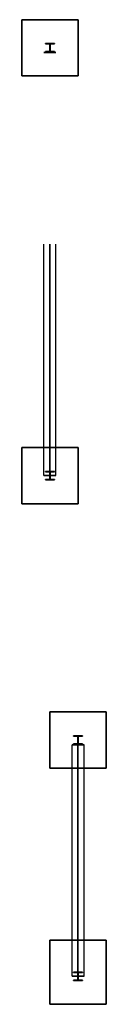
# Model space of a CAD drawing. Header units: millimetres. Extents: x -1400 to 700, y 25762 to 50346.
import ezdxf

# ---------------------------------------------------------------- set-up
doc = ezdxf.new("R2010")
doc.units = ezdxf.units.MM
for name, color, linetype in [('3', 7, 'Continuous'), ('7', 7, 'Continuous'), ('8', 7, 'Continuous')]:
    doc.layers.add(name, color=color, linetype=linetype)

# ---------------------------------------------------------------- blocks, each defined once
blk = doc.blocks.new('plines')
at = {"layer": '3', "color": 91, "true_color": 0x7fff7f}
for points in [[(150, 5900, 7200), (-150, 5900, 7200), (-150, 11682.5, 7200), (150, 11682.5, 7200)], [(-150, 5900, 7200), (-150, 5900, 7186), (-150, 11682.5, 7186), (-150, 11682.5, 7200)], [(-150, 5900, 7186), (-4.25, 5900, 7186), (-4.25, 11682.5, 7186), (-150, 11682.5, 7186)], [(-4.25, 5900, 6924), (-150, 5900, 6924), (-150, 11682.5, 6924), (-4.25, 11682.5, 6924)], [(-150, 5900, 6924), (-150, 5900, 6910), (-150, 11682.5, 6910), (-150, 11682.5, 6924)], [(-150, 5900, 6910), (150, 5900, 6910), (150, 11682.5, 6910), (-150, 11682.5, 6910)], [(150, 11682.5, 6910), (150, 11682.5, 6924), (4.25, 11682.5, 6924), (4.25, 11682.5, 7186), (150, 11682.5, 7186), (150, 11682.5, 7200), (-150, 11682.5, 7200), (-150, 11682.5, 7186), (-4.25, 11682.5, 7186), (-4.25, 11682.5, 6924), (-150, 11682.5, 6924), (-150, 11682.5, 6910)], [(-4.25, 5900, 7186), (-4.25, 5900, 6924), (-4.25, 11682.5, 6924), (-4.25, 11682.5, 7186)], [(150, 5900, 6924), (4.25, 5900, 6924), (4.25, 11682.5, 6924), (150, 11682.5, 6924)], [(4.25, 5900, 6924), (4.25, 5900, 7186), (4.25, 11682.5, 7186), (4.25, 11682.5, 6924)], [(4.25, 5900, 7186), (150, 5900, 7186), (150, 11682.5, 7186), (4.25, 11682.5, 7186)], [(150, 5900, 6910), (150, 5900, 6924), (150, 11682.5, 6924), (150, 11682.5, 6910)], [(150, 5900, 7186), (150, 5900, 7200), (150, 11682.5, 7200), (150, 11682.5, 7186)], [(150, 5900, 6924), (150, 5900, 6910), (-150, 5900, 6910), (-150, 5900, 6924), (-4.25, 5900, 6924), (-4.25, 5900, 7186), (-150, 5900, 7186), (-150, 5900, 7200), (150, 5900, 7200), (150, 5900, 7186), (4.25, 5900, 7186), (4.25, 5900, 6924)]]:
    blk.add_polyline3d(points, dxfattribs=at)
at = {"layer": '7', "color": 6, "true_color": 0xff33ff}
for points in [[(-110, 11894, 0), (-110, 11905, 0), (-110, 11905, 7200), (-110, 11894, 7200)], [(-110, 11905, 0), (110, 11905, 0), (110, 11905, 7200), (-110, 11905, 7200)], [(-110, 11706, 0), (-110, 11695, 0), (110, 11695, 0), (110, 11706, 0), (3.5, 11706, 0), (3.5, 11894, 0), (110, 11894, 0), (110, 11905, 0), (-110, 11905, 0), (-110, 11894, 0), (-3.5, 11894, 0), (-3.5, 11706, 0)], [(-110, 11695, 7200), (-110, 11706, 7200), (-3.5, 11706, 7200), (-3.5, 11894, 7200), (-110, 11894, 7200), (-110, 11905, 7200), (110, 11905, 7200), (110, 11894, 7200), (3.5, 11894, 7200), (3.5, 11706, 7200), (110, 11706, 7200), (110, 11695, 7200)], [(-3.5, 11894, 0), (-110, 11894, 0), (-110, 11894, 7200), (-3.5, 11894, 7200)], [(-3.5, 11706, 0), (-3.5, 11894, 0), (-3.5, 11894, 7200), (-3.5, 11706, 7200)], [(110, 11894, 0), (3.5, 11894, 0), (3.5, 11894, 7200), (110, 11894, 7200)], [(3.5, 11894, 0), (3.5, 11706, 0), (3.5, 11706, 7200), (3.5, 11894, 7200)], [(110, 11905, 0), (110, 11894, 0), (110, 11894, 7200), (110, 11905, 7200)], [(-110, 11695, 0), (-110, 11706, 0), (-110, 11706, 7200), (-110, 11695, 7200)], [(-110, 11706, 0), (-3.5, 11706, 0), (-3.5, 11706, 7200), (-110, 11706, 7200)], [(110, 11695, 0), (-110, 11695, 0), (-110, 11695, 7200), (110, 11695, 7200)], [(3.5, 11706, 0), (110, 11706, 0), (110, 11706, 7200), (3.5, 11706, 7200)], [(110, 11706, 0), (110, 11695, 0), (110, 11695, 7200), (110, 11706, 7200)], [(110, 6005, 8200), (-110, 6005, 8200), (-110, 6005, 0), (110, 6005, 0)], [(-110, 6005, 8200), (-110, 5994, 8200), (-110, 5994, 0), (-110, 6005, 0)], [(110, 5806, 8200), (110, 5795, 8200), (-110, 5795, 8200), (-110, 5806, 8200), (-3.5, 5806, 8200), (-3.5, 5994, 8200), (-110, 5994, 8200), (-110, 6005, 8200), (110, 6005, 8200), (110, 5994, 8200), (3.5, 5994, 8200), (3.5, 5806, 8200)], [(110, 5795, 0), (110, 5806, 0), (3.5, 5806, 0), (3.5, 5994, 0), (110, 5994, 0), (110, 6005, 0), (-110, 6005, 0), (-110, 5994, 0), (-3.5, 5994, 0), (-3.5, 5806, 0), (-110, 5806, 0), (-110, 5795, 0)], [(-110, 5994, 8200), (-3.5, 5994, 8200), (-3.5, 5994, 0), (-110, 5994, 0)], [(-3.5, 5994, 8200), (-3.5, 5806, 8200), (-3.5, 5806, 0), (-3.5, 5994, 0)], [(3.5, 5806, 8200), (3.5, 5994, 8200), (3.5, 5994, 0), (3.5, 5806, 0)], [(3.5, 5994, 8200), (110, 5994, 8200), (110, 5994, 0), (3.5, 5994, 0)], [(110, 5994, 8200), (110, 6005, 8200), (110, 6005, 0), (110, 5994, 0)], [(-3.5, 5806, 8200), (-110, 5806, 8200), (-110, 5806, 0), (-3.5, 5806, 0)], [(-110, 5806, 8200), (-110, 5795, 8200), (-110, 5795, 0), (-110, 5806, 0)], [(-110, 5795, 8200), (110, 5795, 8200), (110, 5795, 0), (-110, 5795, 0)], [(110, 5806, 8200), (3.5, 5806, 8200), (3.5, 5806, 0), (110, 5806, 0)], [(110, 5795, 8200), (110, 5806, 8200), (110, 5806, 0), (110, 5795, 0)]]:
    blk.add_polyline3d(points, dxfattribs=at)
at = {"layer": '8', "color": 253, "true_color": 0x999999}
for points in [[(700, 12500, 0), (-700, 12500, 0), (-700, 12500, -500), (700, 12500, -500)], [(-700, 12500, 0), (-700, 11100, 0), (-700, 11100, -500), (-700, 12500, -500)], [(700, 12500, 0), (700, 11100, 0), (-700, 11100, 0), (-700, 12500, 0)], [(700, 11100, -500), (700, 12500, -500), (-700, 12500, -500), (-700, 11100, -500)], [(700, 11100, 0), (700, 12500, 0), (700, 12500, -500), (700, 11100, -500)], [(-700, 11100, 0), (700, 11100, 0), (700, 11100, -500), (-700, 11100, -500)], [(700, 6800, 0), (-700, 6800, 0), (-700, 6800, -500), (700, 6800, -500)], [(-700, 6800, 0), (-700, 5200, 0), (-700, 5200, -500), (-700, 6800, -500)], [(700, 6800, 0), (700, 5200, 0), (-700, 5200, 0), (-700, 6800, 0)], [(700, 5200, -500), (700, 6800, -500), (-700, 6800, -500), (-700, 5200, -500)], [(700, 5200, 0), (700, 6800, 0), (700, 6800, -500), (700, 5200, -500)], [(-700, 5200, 0), (700, 5200, 0), (700, 5200, -500), (-700, 5200, -500)]]:
    blk.add_polyline3d(points, dxfattribs=at)
blk = doc.blocks.new('lines')
at = {"layer": '3', "color": 91, "true_color": 0x7fff7f}
for p, q in [((150, 16466, 7200), (-150, 16466, 7200)), ((-150, 16466, 7200), (-150, 16466, 7186)), ((-150, 16466, 7186), (-4, 16466, 7186)), ((-4, 16466, 6924), (-150, 16466, 6924)), ((-150, 16466, 6924), (-150, 16466, 6910)), ((150, 16466, 6910), (-150, 16466, 6910)), ((-150, 16466, 6910), (-150, 16466, 6924)), ((-150, 16466, 6924), (-4, 16466, 6924)), ((-4, 16466, 7186), (-150, 16466, 7186)), ((-150, 16466, 7186), (-150, 16466, 7200)), ((-150, 16466, 7200), (150, 16466, 7200)), ((-4, 16466, 7186), (-4, 16466, 6924)), ((-4, 16466, 6924), (-4, 16466, 7186)), ((150, 16466, 6924), (4, 16466, 6924)), ((4, 16466, 6924), (4, 16466, 7186)), ((4, 16466, 7186), (150, 16466, 7186)), ((150, 16466, 7186), (4, 16466, 7186)), ((4, 16466, 7186), (4, 16466, 6924)), ((4, 16466, 6924), (150, 16466, 6924)), ((150, 16466, 6910), (150, 16466, 6924)), ((150, 16466, 7186), (150, 16466, 7200)), ((150, 16466, 7200), (150, 16466, 7186)), ((150, 16466, 6924), (150, 16466, 6910)), ((-150, 5900, 6910), (-150, 11682, 6910)), ((-150, 5900, 6924), (-150, 11682, 6924)), ((-150, 5900, 7186), (-150, 11682, 7186)), ((-150, 5900, 7200), (-150, 11682, 7200)), ((-4, 5900, 6924), (-4, 11682, 6924)), ((-4, 5900, 7186), (-4, 11682, 7186)), ((4, 5900, 7186), (4, 11682, 7186)), ((4, 5900, 6924), (4, 11682, 6924)), ((150, 5900, 6910), (150, 11682, 6910)), ((150, 5900, 7200), (150, 11682, 7200)), ((150, 5900, 7186), (150, 11682, 7186)), ((150, 5900, 6924), (150, 11682, 6924)), ((150, 5900, 6910), (-150, 5900, 6910)), ((-150, 5900, 6910), (-150, 5900, 6924)), ((-150, 5900, 6924), (-4, 5900, 6924)), ((-4, 5900, 7186), (-150, 5900, 7186)), ((-150, 5900, 7186), (-150, 5900, 7200)), ((-150, 5900, 7200), (150, 5900, 7200)), ((-150, 5900, 6910), (150, 5900, 6910)), ((-150, 5900, 6924), (-150, 5900, 6910)), ((-4, 5900, 6924), (-150, 5900, 6924)), ((-150, 5900, 7186), (-4, 5900, 7186)), ((-150, 5900, 7200), (-150, 5900, 7186)), ((150, 5900, 7200), (-150, 5900, 7200)), ((-4, 5900, 6924), (-4, 5900, 7186)), ((-4, 5900, 7186), (-4, 5900, 6924)), ((150, 5900, 7186), (4, 5900, 7186)), ((4, 5900, 7186), (4, 5900, 6924)), ((4, 5900, 7186), (150, 5900, 7186)), ((4, 5900, 6924), (4, 5900, 7186)), ((150, 5900, 6924), (4, 5900, 6924)), ((150, 5900, 6924), (150, 5900, 6910)), ((150, 5900, 7200), (150, 5900, 7186)), ((150, 5900, 7186), (150, 5900, 7200)), ((150, 5900, 6910), (150, 5900, 6924))]:
    blk.add_line(p, q, dxfattribs=at)
at = {"layer": '7', "color": 6, "true_color": 0xff33ff}
for p, q in [((-110, 16678, 7200), (-110, 16689, 7200)), ((-110, 16689, 7200), (110, 16689, 7200)), ((110, 16689), (-110, 16689)), ((-110, 16689), (-110, 16678)), ((-110, 16689), (110, 16689)), ((110, 16689, 7200), (-110, 16689, 7200)), ((-110, 16678), (-110, 16689)), ((-110, 16689), (-110, 16689, 7200)), ((-110, 16689, 7200), (-110, 16678, 7200)), ((-4, 16678, 7200), (-110, 16678, 7200)), ((-110, 16678), (-4, 16678)), ((-4, 16678), (-110, 16678)), ((-110, 16678), (-110, 16678, 7200)), ((-110, 16678, 7200), (-4, 16678, 7200)), ((-110, 16479, 7200), (-110, 16490, 7200)), ((-110, 16490, 7200), (-4, 16490, 7200)), ((-110, 16490), (-110, 16479)), ((-110, 16490), (-4, 16490)), ((-4, 16490, 7200), (-110, 16490, 7200)), ((-110, 16479), (-110, 16490)), ((-110, 16490), (-110, 16490, 7200)), ((-110, 16490, 7200), (-110, 16479, 7200)), ((-110, 16479), (110, 16479)), ((110, 16479), (-110, 16479)), ((-110, 16479), (-110, 16479, 7200)), ((-110, 16479, 7200), (110, 16479, 7200)), ((-4, 16490, 7200), (-4, 16678, 7200)), ((-4, 16678), (-4, 16490)), ((-4, 16490), (-4, 16678)), ((-4, 16678), (-4, 16678, 7200)), ((-4, 16678, 7200), (-4, 16490, 7200)), ((-4, 16490), (-4, 16490, 7200)), ((110, 16678, 7200), (4, 16678, 7200)), ((4, 16678, 7200), (4, 16490, 7200)), ((4, 16490), (4, 16678)), ((4, 16678), (110, 16678)), ((4, 16678), (4, 16490)), ((4, 16490, 7200), (4, 16678, 7200)), ((110, 16678), (4, 16678)), ((4, 16678), (4, 16678, 7200)), ((4, 16678, 7200), (110, 16678, 7200)), ((4, 16490, 7200), (110, 16490, 7200)), ((110, 16490), (4, 16490)), ((4, 16490), (110, 16490)), ((110, 16490, 7200), (4, 16490, 7200)), ((4, 16490), (4, 16490, 7200)), ((110, 16689, 7200), (110, 16678, 7200)), ((110, 16678), (110, 16689)), ((110, 16689), (110, 16678)), ((110, 16678, 7200), (110, 16689, 7200)), ((110, 16689), (110, 16689, 7200)), ((110, 16678), (110, 16678, 7200)), ((110, 16490, 7200), (110, 16479, 7200)), ((110, 16479), (110, 16490)), ((110, 16490), (110, 16479)), ((110, 16479, 7200), (110, 16490, 7200)), ((110, 16490), (110, 16490, 7200)), ((110, 16479), (110, 16479, 7200)), ((110, 6005), (-110, 6005)), ((-110, 6005), (-110, 5994)), ((-110, 5994, 7200), (-110, 6005, 7200)), ((-110, 6005, 7200), (110, 6005, 7200)), ((-110, 6005, 7200), (-110, 5994, 7200)), ((-110, 5994), (-110, 6005)), ((110, 6005, 7200), (-110, 6005, 7200)), ((-110, 6005, 7200), (-110, 6005)), ((-110, 6005), (110, 6005)), ((-110, 5994), (-4, 5994)), ((-4, 5994, 7200), (-110, 5994, 7200)), ((-110, 5994, 7200), (-4, 5994, 7200)), ((-4, 5994), (-110, 5994)), ((-110, 5994, 7200), (-110, 5994)), ((-4, 5994), (-4, 5806)), ((-4, 5806, 7200), (-4, 5994, 7200)), ((-4, 5994, 7200), (-4, 5806, 7200)), ((-4, 5806), (-4, 5994)), ((-4, 5994, 7200), (-4, 5994)), ((4, 5806), (4, 5994)), ((4, 5994), (110, 5994)), ((110, 5994, 7200), (4, 5994, 7200)), ((4, 5994, 7200), (4, 5806, 7200)), ((4, 5994, 7200), (110, 5994, 7200)), ((110, 5994), (4, 5994)), ((4, 5806, 7200), (4, 5994, 7200)), ((4, 5994, 7200), (4, 5994)), ((4, 5994), (4, 5806)), ((110, 5994), (110, 6005)), ((110, 6005, 7200), (110, 5994, 7200)), ((110, 5994, 7200), (110, 6005, 7200)), ((110, 6005, 7200), (110, 6005)), ((110, 6005), (110, 5994)), ((110, 5994, 7200), (110, 5994)), ((-4, 5806), (-110, 5806)), ((-110, 5806), (-110, 5795)), ((-110, 5795, 7200), (-110, 5806, 7200)), ((-110, 5806, 7200), (-4, 5806, 7200)), ((-110, 5806, 7200), (-110, 5795, 7200)), ((-110, 5795), (-110, 5806)), ((-4, 5806, 7200), (-110, 5806, 7200)), ((-110, 5806, 7200), (-110, 5806)), ((-110, 5806), (-4, 5806)), ((110, 5795, 7200), (-110, 5795, 7200)), ((-110, 5795, 7200), (110, 5795, 7200)), ((110, 5795), (-110, 5795)), ((-110, 5795, 7200), (-110, 5795)), ((-4, 5806, 7200), (-4, 5806)), ((110, 5806), (4, 5806)), ((110, 5806, 7200), (4, 5806, 7200)), ((4, 5806, 7200), (4, 5806)), ((4, 5806), (110, 5806)), ((110, 5795), (110, 5806)), ((110, 5806, 7200), (110, 5795, 7200)), ((110, 5795, 7200), (110, 5806, 7200)), ((110, 5806, 7200), (110, 5806)), ((110, 5806), (110, 5795)), ((110, 5795, 7200), (110, 5795))]:
    blk.add_line(p, q, dxfattribs=at)
at = {"layer": '8', "color": 253, "true_color": 0x999999}
for p, q in [((700, 17284, -500), (-700, 17284, -500)), ((-700, 17284, -500), (-700, 15884, -500)), ((-700, 15884), (-700, 17284)), ((-700, 17284), (-700, 15884)), ((-700, 15884, -500), (-700, 17284, -500)), ((700, 17284), (-700, 17284)), ((-700, 17284), (-700, 17284, -500)), ((-700, 17284, -500), (700, 17284, -500)), ((700, 15884, -500), (700, 17284, -500)), ((700, 17284), (700, 15884)), ((700, 15884), (700, 17284)), ((700, 17284), (700, 17284, -500)), ((700, 17284, -500), (700, 15884, -500)), ((700, 15884), (-700, 15884)), ((-700, 15884), (700, 15884)), ((700, 15884, -500), (-700, 15884, -500)), ((-700, 15884), (-700, 15884, -500)), ((700, 15884), (700, 15884, -500)), ((700, 6600, -500), (-700, 6600, -500)), ((-700, 6600, -500), (-700, 5200, -500)), ((-700, 5200), (-700, 6600)), ((-700, 6600), (-700, 5200)), ((-700, 5200, -500), (-700, 6600, -500)), ((700, 6600), (-700, 6600)), ((-700, 6600), (-700, 6600, -500)), ((-700, 6600, -500), (700, 6600, -500)), ((700, 5200, -500), (700, 6600, -500)), ((700, 6600), (700, 5200)), ((700, 5200), (700, 6600)), ((700, 6600), (700, 6600, -500)), ((700, 6600, -500), (700, 5200, -500)), ((700, 5200), (-700, 5200)), ((-700, 5200), (700, 5200)), ((700, 5200, -500), (-700, 5200, -500)), ((-700, 5200), (-700, 5200, -500)), ((700, 5200), (700, 5200, -500))]:
    blk.add_line(p, q, dxfattribs=at)

msp = doc.modelspace()

# ---------------------------------------------------------------- block references
for name, p in [('lines', (-700, 33062, 687)), ('plines', (0, 20562, 687))]:
    msp.add_blockref(name, p)

doc.saveas('drawing.dxf')
